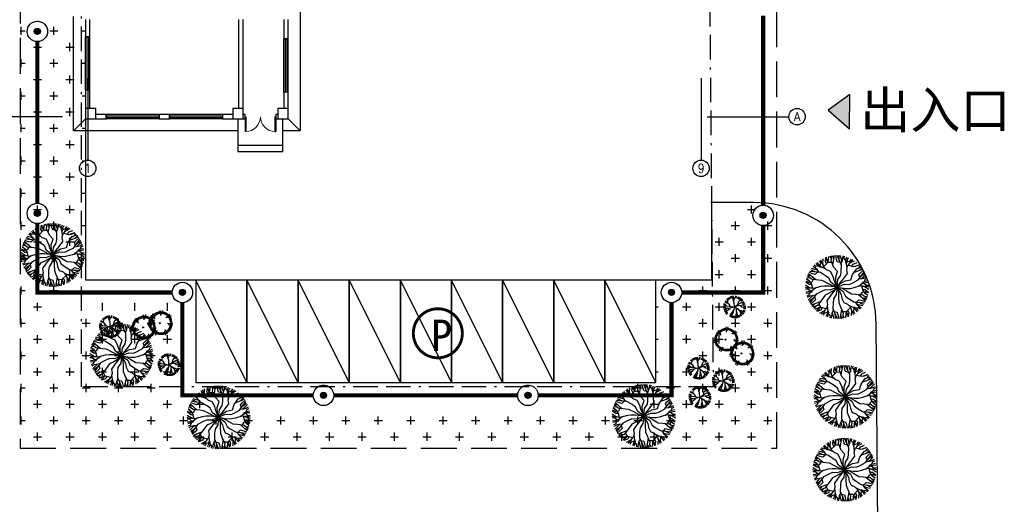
# Model space of a CAD drawing. Extents: x 499396 to 499732, y 3804753 to 3804872.
# Tile 3 of 41: x 499443 to 499491, y 3804812 to 3804835. Entities that reach past the tile are written whole.
import ezdxf
from ezdxf.enums import TextEntityAlignment as Align

# ---------------------------------------------------------------- set-up
doc = ezdxf.new("R2010")
doc.units = 0
doc.linetypes.add('DASH', pattern=[0.35, 0.25, -0.1])
doc.linetypes.add('X8', pattern=[18, 6, -2, 6, -2, 0, -2])
doc.layers.get('0').update_dxf_attribs({"linetype": 'CONTINUOUS'})
for name, color, linetype in [('A-7', 7, 'CONTINUOUS'), ('AXIS', 3, 'CONTINUOUS'), ('AXIS_TEXT', 7, 'CONTINUOUS'), ('COLUMN', 9, 'CONTINUOUS'), ('daoluzhongxian', 8, 'CONTINUOUS'), ('DMTZ', 3, 'CONTINUOUS'), ('EQUIP-照明', 3, 'CONTINUOUS'), ('JMD', 6, 'CONTINUOUS'), ('LATRINE', 6, 'CONTINUOUS'), ('PUB_DIM', 3, 'CONTINUOUS'), ('TK', 7, 'CONTINUOUS'), ('WALL', 2, 'CONTINUOUS'), ('WINDOW', 4, 'CONTINUOUS'), ('建筑红线', 1, 'CONTINUOUS'), ('树', 105, 'CONTINUOUS'), ('用地红线', 1, 'CONTINUOUS'), ('绿地', 84, 'CONTINUOUS'), ('道路1', 4, 'CONTINUOUS')]:
    doc.layers.add(name, color=color, linetype=linetype)
doc.styles.add('_TCH_AXIS', font='COMPLEX', dxfattribs={"bigfont": 'GBCBIG'})
doc.styles.add('_TEL_DIM', font='SIMPLEX', dxfattribs={"width": 0.8, "height": 3.5, "bigfont": 'HZTXT'})
doc.styles.add('COMPLEX', font='COMPLEX')
doc.styles.get("Standard").update_dxf_attribs({"font": 'rs.shx', "bigfont": 'hztxt.shx'})
doc.styles.add('宋体', font='txt')
doc.styles.add('黑体', font='simhei.ttf')

# ---------------------------------------------------------------- blocks, each defined once
blk = doc.blocks.new('RTHDJGHJN')
at = {"layer": 'JMD', "linetype": 'Continuous', "ltscale": 10}
blk.add_line((9.813, -9.169), (7.313, -4.169), dxfattribs=at)
at = {"layer": 'JMD', "linetype": 'Continuous', "ltscale": 10, "flags": 128}
blk.add_lwpolyline([(7.313, -4.169), (7.313, -9.169), (9.813, -9.169), (9.813, -4.169), (7.313, -4.169)], dxfattribs=at)
blk = doc.blocks.new('TREE4')
at = {"color": 222}
for p, q in [((-0.65, 3.57), (-0.53, 2.11)), ((-0.08, 3.58), (-0.33, 2.42)), ((-3.2, 2.1), (-1.98, 1.29)), ((-2.85, 2.56), (-2.1, 1.64)), ((2.08, 2.49), (1.02, 1.49)), ((2.45, 2.05), (1.38, 1.53)), ((-4.13, -0.24), (-2.94, -0.23)), ((-3.98, -0.8), (-2.59, -0.36)), ((-2.46, -3.12), (-1.72, -2.19)), ((-1.93, -3.36), (-1.41, -2)), ((1.01, -3.35), (0.73, -2.19)), ((1.52, -3.08), (0.78, -1.83)), ((2.94, -0.31), (1.5, -0.11)), ((2.83, -0.88), (1.75, -0.37))]:
    blk.add_line(p, q, dxfattribs=at)
for centre, radius in [((-0.71, -0.01), 3), ((-0.4, 0.19), 3), ((-0.35, -0.22), 3), ((-0.71, -0.01), 0.142)]:
    blk.add_circle(centre, radius, dxfattribs=at)
blk = doc.blocks.new('雪松')
at = {"layer": '树'}
for p, q in [((-131, 357), (-161, 449)), ((-108, 364), (-132, 457)), ((-60, 373), (-72, 468)), ((-12, 376), (-12, 472)), ((37, 373), (49, 468)), ((61, 369), (79, 464)), ((108, 357), (138, 449)), ((131, 349), (166, 438)), ((-395, 38), (-491, 50)), ((-386, 86), (-479, 110)), ((-379, 109), (-471, 139)), ((-371, 132), (-461, 167)), ((-350, 176), (-435, 222)), ((-324, 216), (-402, 273)), ((-293, 254), (-364, 320)), ((-276, 271), (-342, 341)), ((-258, 287), (-319, 361)), ((174, 328), (221, 413)), ((215, 302), (272, 380)), ((235, 287), (296, 361)), ((286, 236), (360, 297)), ((301, 216), (379, 273)), ((348, 132), (437, 167)), ((356, 109), (448, 139)), ((363, 86), (456, 110)), ((372, 38), (467, 50)), ((374, 14), (470, 20)), ((-398, -11), (-494, -11)), ((-397, -35), (-494, -41)), ((-391, -83), (-486, -101)), ((-386, -107), (-479, -131)), ((-361, -175), (-449, -216)), ((-350, -197), (-435, -243)), ((-338, -218), (-419, -269)), ((-309, -257), (-384, -318)), ((-293, -275), (-364, -341)), ((-276, -292), (-342, -363)), ((-219, -337), (-270, -418)), ((-198, -349), (-244, -434)), ((-176, -360), (-217, -447)), ((-131, -378), (-161, -470)), ((-108, -385), (-132, -478)), ((-60, -394), (-72, -490)), ((-36, -396), (-42, -492)), ((13, -396), (19, -492)), ((37, -394), (49, -490)), ((108, -378), (138, -470)), ((131, -370), (166, -460)), ((153, -360), (194, -447)), ((174, -349), (221, -434)), ((215, -323), (272, -401)), ((235, -308), (296, -383)), ((270, -275), (340, -341)), ((315, -218), (396, -269)), ((327, -197), (412, -243)), ((356, -130), (448, -160)), ((363, -107), (456, -131)), ((368, -83), (463, -101)), ((372, -59), (467, -71)), ((374, -35), (470, -41))]:
    blk.add_line(p, q, dxfattribs=at)
for points in [[(-83, -59), (-187, -17), (-292, 0), (-400, 16)], [(-229, -5), (-342, 75), (-383, 87)], [(-4, -5), (-246, 166), (-333, 287)], [(-100, 66), (-171, 170), (-258, 312)], [(21, 199), (-4, 216), (-50, 362)], [(-4, 12), (21, 187), (83, 374)], [(0, 45), (104, 195), (175, 333)], [(54, 283), (42, 395)], [(71, 141), (196, 158), (292, 220)], [(158, 279), (208, 299)], [(258, 191), (342, 158)], [(-304, -150), (-408, -129)], [(0, -13), (-162, -113), (-321, -159), (-350, -175)], [(-225, -142), (-262, -217), (-342, -229)], [(-42, -254), (-121, -296), (-175, -396)], [(0, -34), (-17, -196), (-58, -338), (-71, -404)], [(-17, -5), (179, -75), (371, -92)], [(-4, -17), (29, -188), (146, -279), (175, -379)], [(29, -184), (46, -363), (12, -450)], [(237, -71), (300, -125), (358, -188)]]:
    blk.add_lwpolyline(points, dxfattribs=at)
at = {"layer": '树', "const_width": 19.3}
blk.add_lwpolyline([(-21, -11, 1), (-2, -11, 1)], format="xyb", close=True, dxfattribs=at)
blk = doc.blocks.new('A$C62AA7FA8')
at = {"layer": '树', "xscale": 4.7443968, "yscale": 4.7443968, "zscale": 4.7443968, "rotation": 113.0450101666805}
blk.add_blockref('雪松', (2222, 2321), dxfattribs=at)
blk = doc.blocks.new('M_F7')
for points in [[(-215, 327), (-158, 384), (-140, 428), (-134, 489)], [(-170, 372), (-190, 407), (-181, 474)], [(-86, 391), (-135, 393), (-165, 428), (-171, 478)], [(-151, 411), (-143, 436), (-135, 489)], [(-93, 449), (-114, 494)], [(-1, -1), (-22, 73), (-24, 159), (7, 251), (-54, 315), (-98, 418), (-84, 500)], [(-71, 356), (-44, 503)], [(-55, 442), (-69, 502)], [(49, 391), (-1, 403), (-13, 441), (-24, 503)], [(-1, -1), (13, 119), (57, 188), (65, 251), (67, 349), (-1, 503)], [(34, 424), (32, 478), (24, 503)], [(76, 405), (67, 447), (50, 503)], [(60, 366), (83, 420), (91, 453), (94, 498)], [(141, 424), (114, 459), (119, 493)], [(152, 368), (139, 401), (141, 434), (157, 482)], [(-288, 235), (-323, 282), (-348, 305), (-386, 331)], [(-298, 334), (-342, 329), (-369, 349)], [(-244, 316), (-279, 321), (-307, 340), (-340, 377)], [(-186, 291), (-253, 320), (-298, 364), (-321, 394)], [(-271, 338), (-263, 391), (-282, 422)], [(-221, 345), (-250, 397), (-256, 438)], [(-1, -1), (-47, 110), (-64, 171), (-106, 249), (-169, 274), (-212, 316), (-230, 376), (-227, 454)], [(-1, -1), (50, 68), (102, 134), (163, 215), (153, 282), (168, 340), (211, 386), (280, 422)], [(-1, -1), (53, 55), (126, 99), (221, 118), (247, 203), (313, 293), (392, 322)], [(159, 305), (151, 378), (166, 438), (181, 473)], [(157, 402), (207, 422), (225, 454)], [(176, 348), (254, 328), (301, 334), (358, 359)], [(189, 363), (219, 413), (252, 440)], [(237, 332), (258, 367), (320, 393)], [(281, 335), (307, 341), (357, 360)], [(343, 304), (372, 345)], [(-1, -1), (-76, 18), (-151, 59), (-242, 105), (-301, 112), (-412, 124), (-476, 177)], [(-412, 174), (-471, 192)], [(-345, 116), (-459, 214)], [(-315, 238), (-351, 201), (-389, 210), (-449, 231)], [(-1, -1), (-98, 71), (-135, 144), (-186, 182), (-270, 233), (-437, 251)], [(-352, 242), (-399, 267), (-425, 273)], [(-313, 269), (-355, 282), (-412, 295)], [(-1, -1), (110, 48), (192, 43), (250, 68), (336, 115), (436, 251)], [(273, 238), (414, 288)], [(347, 130), (405, 137), (438, 147), (479, 167)], [(363, 152), (349, 201), (376, 230), (424, 272)], [(356, 268), (401, 310)], [(385, 182), (431, 210), (448, 229)], [(389, 135), (421, 164), (461, 207)], [(-1, -1), (-132, 15), (-201, 15), (-264, 8), (-323, -9), (-381, -25), (-442, -11), (-508, 30)], [(-408, 39), (-449, 39), (-502, 80)], [(-383, 121), (-409, 79), (-454, 72), (-500, 91)], [(-392, -23), (-413, 55), (-442, 93), (-492, 129)], [(-433, 75), (-451, 94), (-492, 128)], [(-437, 144), (-486, 149)], [(-1, -1), (138, -24), (206, -22), (275, -7), (321, 7), (379, 23), (441, 9), (506, -32)], [(344, 14), (403, 57), (463, 74), (501, 79)], [(390, 21), (411, -57), (440, -95), (490, -131)], [(395, 51), (417, 79), (447, 94), (496, 104)], [(409, 16), (468, 16), (507, 1)], [(427, 64), (469, 30), (506, 31)], [(438, 89), (455, 130), (487, 142)], [(-410, -18), (-470, -18), (-509, -3)], [(-429, -66), (-471, -32), (-508, -33)], [(-346, -16), (-405, -59), (-465, -76), (-502, -81)], [(-397, -53), (-419, -81), (-449, -96), (-498, -106)], [(-439, -91), (-457, -132), (-488, -144)], [(-349, -132), (-407, -139), (-440, -149), (-480, -168)], [(-390, -137), (-422, -166), (-463, -209)], [(-1, -1), (-112, -49), (-194, -45), (-252, -70), (-338, -117), (-437, -253)], [(-365, -154), (-350, -203), (-377, -232), (-426, -273)], [(-1, -1), (-54, -57), (-127, -101), (-193, -129), (-248, -205), (-314, -295), (-393, -324)], [(-1, -1), (-86, -109), (-115, -148), (-164, -217), (-154, -284), (-170, -342), (-213, -388), (-281, -424)], [(-1, -1), (-14, -121), (-59, -190), (-67, -253), (-69, -351), (-1, -505)], [(-1, -1), (21, -75), (23, -161), (26, -253), (52, -317), (97, -419), (83, -502)], [(-1, -1), (74, -19), (149, -60), (228, -107), (300, -113), (410, -126), (475, -179)], [(-1, -1), (97, -73), (134, -146), (184, -184), (268, -235), (436, -253)], [(-1, -1), (63, -121), (75, -185), (105, -250), (167, -275), (210, -318), (229, -378), (226, -456)], [(343, -118), (457, -216)], [(381, -122), (407, -81), (453, -74), (499, -92)], [(407, -41), (448, -41), (501, -82)], [(431, -77), (449, -96), (491, -130)], [(435, -146), (485, -151)], [(-386, -184), (-432, -212), (-450, -231)], [(-274, -240), (-416, -290)], [(-357, -270), (-403, -312)], [(-345, -306), (-373, -346)], [(-297, -271), (-274, -314), (-290, -357), (-330, -388)], [(-161, -307), (-152, -380), (-168, -440), (-183, -475)], [(185, -293), (251, -322), (296, -365), (319, -396)], [(287, -237), (322, -284), (347, -307), (384, -332)], [(312, -270), (353, -284), (411, -297)], [(314, -240), (349, -203), (387, -211), (448, -233)], [(350, -244), (398, -269), (423, -275)], [(410, -175), (469, -194)], [(-177, -350), (-256, -330), (-302, -336), (-359, -361)], [(-283, -337), (-308, -343), (-358, -362)], [(-239, -334), (-260, -369), (-322, -395)], [(-191, -364), (-221, -415), (-253, -442)], [(-159, -404), (-209, -424), (-227, -456)], [(-154, -370), (-141, -403), (-143, -436), (-158, -484)], [(-142, -426), (-115, -461), (-120, -495)], [(-61, -368), (-84, -422), (-92, -455), (-95, -500)], [(-78, -406), (-69, -449), (-51, -505)], [(-50, -392), (-1, -405), (11, -442), (23, -505)], [(-35, -426), (-34, -480), (-26, -505)], [(70, -358), (42, -505)], [(54, -444), (67, -504)], [(85, -392), (134, -394), (163, -430), (170, -479)], [(91, -451), (112, -496)], [(213, -329), (157, -386), (139, -430), (132, -491)], [(149, -413), (142, -438), (133, -491)], [(169, -374), (189, -409), (179, -476)], [(219, -347), (248, -398), (255, -440)], [(242, -318), (277, -323), (305, -341), (339, -379)], [(269, -339), (261, -393), (280, -424)], [(296, -336), (340, -330), (367, -351)]]:
    blk.add_lwpolyline(points)
at = {"width": 0.8, "flags": 9}
for tag in ['YSIZE', 'XSIZE']:
    blk.add_attdef(tag, (3, -3), '', height=0.2, dxfattribs=at)
blk = doc.blocks.new('$TCHSYS$WIN2D')
for p, q in [((-0.5, 0.5), (0.5, 0.5)), ((-0.5, 0.5), (-0.5, -0.5)), ((0.5, 0.5), (0.5, -0.5)), ((0.5, 0.167), (-0.5, 0.167)), ((0.5, -0.167), (-0.5, -0.167)), ((-0.5, -0.5), (0.5, -0.5))]:
    blk.add_line(p, q)
blk = doc.blocks.new('_FZHK')
blk.add_lwpolyline([(-0.5, -0.5), (0.5, -0.5), (0.5, 0.5), (-0.5, 0.5)], close=True)
blk = doc.blocks.new('$DorLib2D$00000002')
for p, q in [((-0.5, 0), (-0.5, 0.4875)), ((-0.475, 0.4875), (-0.5, 0.4875)), ((-0.475, 0), (-0.475, 0.4875)), ((0.475, 0), (0.475, 0.4875)), ((0.475, 0.4875), (0.5, 0.4875)), ((0.5, 0), (0.5, 0.4875)), ((-0.5, 0), (-0.475, 0)), ((0.5, 0), (0.475, 0))]:
    blk.add_line(p, q)
at = {"lineweight": 13}
for centre, start, end in [((-0.4875, 0), 0, 88.53072), ((0.4875, 0), 91.46928, 180)]:
    blk.add_arc(centre, 0.4875, start, end, dxfattribs=at)
blk = doc.blocks.new('_AXISO')
blk.add_circle((0, 0), 0.5)
at = {"layer": 'AXIS_TEXT', "style": 'COMPLEX', "width": 1.041667}
blk.add_attdef('A', text='', height=0.56, dxfattribs=at).set_placement((-0.25, -0.28), (0.25, -0.28), align=Align.FIT)
blk = doc.blocks.new('444444444444GGGGGG')
at = {"layer": 'AXIS'}
for p, q in [((745152, 529986), (745152, 525986)), ((775152, 529986), (775152, 525986)), ((743919, 528111), (739919, 528111)), ((775451, 528111), (779451, 528111))]:
    blk.add_line(p, q, dxfattribs=at)
at = {"layer": 'LATRINE'}
for p, q in [((744452, 527411), (745052, 528011)), ((755552, 527411), (754952, 528011))]:
    blk.add_line(p, q, dxfattribs=at)
for points in [[(760752, 537411), (755552, 537411), (755552, 527411), (754702, 527411)], [(752502, 527411), (744452, 527411), (744452, 533009)]]:
    blk.add_lwpolyline(points, dxfattribs=at)
at = {"layer": 'PUB_DIM'}
for points in [[(752502, 528011), (752502, 526711), (754702, 526711), (754702, 528011)], [(752502, 526711), (752502, 526411), (754702, 526411), (754702, 526711)]]:
    blk.add_lwpolyline(points, dxfattribs=at)
at = {"layer": 'WALL'}
for p, q in [((745052, 532861), (745052, 532011)), ((745252, 532011), (745252, 532861)), ((752552, 528511), (752552, 532861)), ((752752, 528511), (752752, 532861)), ((754752, 532861), (754752, 531911)), ((754952, 531911), (754952, 532861)), ((745052, 532011), (745252, 532011)), ((754752, 531911), (754952, 531911)), ((745252, 529411), (745052, 529411)), ((745052, 529411), (745052, 528511)), ((745252, 528511), (745252, 529411)), ((754952, 529311), (754752, 529311)), ((754752, 529311), (754752, 528511)), ((754952, 528511), (754952, 529311)), ((746052, 528211), (745552, 528211)), ((745552, 528011), (746052, 528011)), ((746052, 528011), (746052, 528211)), ((749152, 528211), (748652, 528211)), ((748652, 528211), (748652, 528011)), ((748652, 528011), (749152, 528011)), ((749152, 528011), (749152, 528211)), ((752252, 528211), (751752, 528211)), ((751752, 528211), (751752, 528011)), ((751752, 528011), (752252, 528011)), ((752852, 528211), (752752, 528211)), ((752752, 528011), (752852, 528011)), ((752852, 528011), (752852, 528211)), ((754452, 528211), (754352, 528211)), ((754352, 528211), (754352, 528011)), ((754352, 528011), (754452, 528011))]:
    blk.add_line(p, q, dxfattribs=at)
at = {"layer": 'AXIS'}
ref = blk.add_blockref('_AXISO', (779851, 528111), dxfattribs=dict(at, xscale=800, yscale=800, zscale=800))
ref.add_attrib('A', 'A', dxfattribs={"layer": 'AXIS_TEXT', "ltscale": 10, "height": 450, "style": '_TCH_AXIS', "width": 0.863198}).set_placement((779685, 527886), (780018, 527886), align=Align.FIT)
ref = blk.add_blockref('_AXISO', (745152, 525586), dxfattribs=dict(at, xscale=800, yscale=800, zscale=800))
ref.add_attrib('A', '1', dxfattribs={"layer": 'AXIS_TEXT', "ltscale": 10, "height": 449, "style": '_TCH_AXIS', "width": 1.736434}).set_placement((744985, 525362), (745319, 525362), align=Align.FIT)
ref = blk.add_blockref('_AXISO', (775152, 525586), dxfattribs=dict(at, xscale=800, yscale=800, zscale=800))
ref.add_attrib('A', '9', dxfattribs={"layer": 'AXIS_TEXT', "ltscale": 10, "height": 453, "style": '_TCH_AXIS', "width": 1.090909}).set_placement((774987, 525360), (775317, 525360), align=Align.FIT)
at = {"layer": 'COLUMN', "xscale": 500, "yscale": 500, "zscale": 500}
for p in [(745302, 528261), (752502, 528261), (754702, 528261)]:
    blk.add_blockref('_FZHK', p, dxfattribs=at)
at = {"layer": 'WINDOW'}
for name, p, xscale, yscale, zscale, rotation in [('$TCHSYS$WIN2D', (745152, 530711), 2600, -200, 2600, 90), ('$TCHSYS$WIN2D', (754852, 530611), 2600, -200, 2600, 90), ('$TCHSYS$WIN2D', (747352, 528111), 2600, -200, 2600, 180), ('$TCHSYS$WIN2D', (750452, 528111), 2600, -200, 2600, 180), ('$DorLib2D$00000002', (753602, 528111), -1500, 1500, -1500, 180)]:
    blk.add_blockref(name, p, dxfattribs=dict(at, xscale=xscale, yscale=yscale, zscale=zscale, rotation=rotation))

msp = doc.modelspace()

# ---------------------------------------------------------------- hatches: boundary and pattern name
msp.add_hatch(color=256).paths.add_polyline_path([(499483.19, 3804831.792), (499482.13, 3804831.025), (499483.161, 3804830.116)])

# ---------------------------------------------------------------- linework, layer by layer
at = {"linetype": 'Continuous', "ltscale": 10, "const_width": 0.2, "flags": 128}
for points in [[(499478.941, 3804826.389), (499478.941, 3804835.645)], [(499443.443, 3804826.485), (499443.443, 3804834.382)], [(499450.039, 3804822.12), (499443.443, 3804822.12), (499443.443, 3804825.485)], [(499478.941, 3804825.389), (499478.941, 3804822.12), (499474.96, 3804822.12)], [(499456.939, 3804817.091), (499450.539, 3804817.091), (499450.539, 3804821.62)], [(499474.46, 3804821.62), (499474.46, 3804817.091), (499467.939, 3804817.091)], [(499466.939, 3804817.091), (499457.939, 3804817.091)]]:
    msp.add_lwpolyline(points, dxfattribs=at)
msp.add_lwpolyline([(499482.13, 3804831.025), (499483.161, 3804830.116), (499483.19, 3804831.792), (499482.13, 3804831.025)])
at = {"layer": 'DMTZ', "linetype": 'Continuous', "ltscale": 10, "const_width": 0.14}
msp.add_lwpolyline([(499464.23, 3804820.126, 1), (499461.832, 3804820.126, 1), (499464.23, 3804820.126, 1)], format="xyb", dxfattribs=at)
at = {"layer": 'EQUIP-照明', "const_width": 0.04}
for points in [[(499443.943, 3804834.882, -1), (499442.943, 3804834.882, -1), (499443.943, 3804834.882, -2.322369)], [(499443.943, 3804825.985, -1), (499442.943, 3804825.985, -1), (499443.943, 3804825.985, -2.322369)], [(499479.441, 3804825.889, -1), (499478.441, 3804825.889, -1), (499479.441, 3804825.889, -2.322369)], [(499451.039, 3804822.12, -1), (499450.039, 3804822.12, -1), (499451.039, 3804822.12, -2.322369)], [(499474.96, 3804822.12, -1), (499473.96, 3804822.12, -1), (499474.96, 3804822.12, -2.322369)], [(499457.939, 3804817.091, -1), (499456.939, 3804817.091, -1), (499457.939, 3804817.091, -2.322369)], [(499467.939, 3804817.091, -1), (499466.939, 3804817.091, -1), (499467.939, 3804817.091, -2.322369)]]:
    msp.add_lwpolyline(points, format="xyb", dxfattribs=at)
at = {"layer": 'EQUIP-照明'}
for centre, radius in [((499443.443, 3804834.882), 0.5), ((499443.443, 3804834.882), 0.15), ((499443.443, 3804825.985), 0.5), ((499443.443, 3804825.985), 0.15), ((499478.941, 3804825.889), 0.5), ((499478.941, 3804825.889), 0.15), ((499450.539, 3804822.12), 0.5), ((499450.539, 3804822.12), 0.15), ((499474.46, 3804822.12), 0.5), ((499474.46, 3804822.12), 0.15), ((499457.439, 3804817.091), 0.5), ((499467.439, 3804817.091), 0.5), ((499457.439, 3804817.091), 0.15), ((499467.439, 3804817.091), 0.15)]:
    msp.add_circle(centre, radius, dxfattribs=at)
for points in [[(499443.313, 3804834.957), (499443.573, 3804834.957), (499443.293, 3804834.882), (499443.593, 3804834.882)], [(499443.313, 3804834.807), (499443.573, 3804834.807), (499443.293, 3804834.882), (499443.593, 3804834.882)], [(499443.368, 3804835.012), (499443.518, 3804835.012), (499443.313, 3804834.957), (499443.573, 3804834.957)], [(499443.368, 3804834.752), (499443.518, 3804834.752), (499443.313, 3804834.807), (499443.573, 3804834.807)], [(499443.443, 3804835.032), (499443.443, 3804835.032), (499443.368, 3804835.012), (499443.518, 3804835.012)], [(499443.443, 3804834.732), (499443.443, 3804834.732), (499443.368, 3804834.752), (499443.518, 3804834.752)], [(499443.313, 3804826.06), (499443.573, 3804826.06), (499443.293, 3804825.985), (499443.593, 3804825.985)], [(499443.368, 3804826.115), (499443.518, 3804826.115), (499443.313, 3804826.06), (499443.573, 3804826.06)], [(499443.443, 3804826.135), (499443.443, 3804826.135), (499443.368, 3804826.115), (499443.518, 3804826.115)], [(499443.313, 3804825.91), (499443.573, 3804825.91), (499443.293, 3804825.985), (499443.593, 3804825.985)], [(499443.368, 3804825.855), (499443.518, 3804825.855), (499443.313, 3804825.91), (499443.573, 3804825.91)], [(499443.443, 3804825.835), (499443.443, 3804825.835), (499443.368, 3804825.855), (499443.518, 3804825.855)], [(499478.811, 3804825.964), (499479.071, 3804825.964), (499478.791, 3804825.889), (499479.091, 3804825.889)], [(499478.811, 3804825.814), (499479.071, 3804825.814), (499478.791, 3804825.889), (499479.091, 3804825.889)], [(499478.866, 3804826.019), (499479.016, 3804826.019), (499478.811, 3804825.964), (499479.071, 3804825.964)], [(499478.866, 3804825.759), (499479.016, 3804825.759), (499478.811, 3804825.814), (499479.071, 3804825.814)], [(499478.941, 3804826.039), (499478.941, 3804826.039), (499478.866, 3804826.019), (499479.016, 3804826.019)], [(499478.941, 3804825.739), (499478.941, 3804825.739), (499478.866, 3804825.759), (499479.016, 3804825.759)], [(499450.409, 3804822.195), (499450.669, 3804822.195), (499450.389, 3804822.12), (499450.689, 3804822.12)], [(499450.464, 3804822.25), (499450.614, 3804822.25), (499450.409, 3804822.195), (499450.669, 3804822.195)], [(499450.539, 3804822.27), (499450.539, 3804822.27), (499450.464, 3804822.25), (499450.614, 3804822.25)], [(499474.33, 3804822.195), (499474.59, 3804822.195), (499474.31, 3804822.12), (499474.61, 3804822.12)], [(499474.385, 3804822.25), (499474.535, 3804822.25), (499474.33, 3804822.195), (499474.59, 3804822.195)], [(499474.46, 3804822.27), (499474.46, 3804822.27), (499474.385, 3804822.25), (499474.535, 3804822.25)], [(499450.409, 3804822.045), (499450.669, 3804822.045), (499450.389, 3804822.12), (499450.689, 3804822.12)], [(499450.464, 3804821.99), (499450.614, 3804821.99), (499450.409, 3804822.045), (499450.669, 3804822.045)], [(499450.539, 3804821.97), (499450.539, 3804821.97), (499450.464, 3804821.99), (499450.614, 3804821.99)], [(499474.33, 3804822.045), (499474.59, 3804822.045), (499474.31, 3804822.12), (499474.61, 3804822.12)], [(499474.385, 3804821.99), (499474.535, 3804821.99), (499474.33, 3804822.045), (499474.59, 3804822.045)], [(499474.46, 3804821.97), (499474.46, 3804821.97), (499474.385, 3804821.99), (499474.535, 3804821.99)], [(499457.309, 3804817.166), (499457.568, 3804817.166), (499457.289, 3804817.091), (499457.589, 3804817.091)], [(499457.309, 3804817.016), (499457.568, 3804817.016), (499457.289, 3804817.091), (499457.589, 3804817.091)], [(499457.364, 3804817.221), (499457.514, 3804817.221), (499457.309, 3804817.166), (499457.568, 3804817.166)], [(499457.364, 3804816.961), (499457.514, 3804816.961), (499457.309, 3804817.016), (499457.568, 3804817.016)], [(499457.439, 3804817.241), (499457.439, 3804817.241), (499457.364, 3804817.221), (499457.514, 3804817.221)], [(499457.439, 3804816.941), (499457.439, 3804816.941), (499457.364, 3804816.961), (499457.514, 3804816.961)], [(499467.309, 3804817.166), (499467.568, 3804817.166), (499467.289, 3804817.091), (499467.589, 3804817.091)], [(499467.309, 3804817.016), (499467.568, 3804817.016), (499467.289, 3804817.091), (499467.589, 3804817.091)], [(499467.364, 3804817.221), (499467.514, 3804817.221), (499467.309, 3804817.166), (499467.568, 3804817.166)], [(499467.364, 3804816.961), (499467.514, 3804816.961), (499467.309, 3804817.016), (499467.568, 3804817.016)], [(499467.439, 3804817.241), (499467.439, 3804817.241), (499467.364, 3804817.221), (499467.514, 3804817.221)], [(499467.439, 3804816.941), (499467.439, 3804816.941), (499467.364, 3804816.961), (499467.514, 3804816.961)]]:
    msp.add_solid(points, dxfattribs=at)
at = {"layer": '建筑红线', "linetype": 'X8', "ltscale": 0.2}
for p, q in [((499445.604, 3804817.515), (499445.604, 3804858.515)), ((499476.131, 3804858.515), (499476.497, 3804817.515)), ((499476.497, 3804817.515), (499445.604, 3804817.515))]:
    msp.add_line(p, q, dxfattribs=at)
at = {"layer": '用地红线', "linetype": 'DASH', "ltscale": 7}
for p, q in [((499442.604, 3804861.515), (499442.604, 3804814.515)), ((499479.604, 3804814.515), (499479.604, 3804861.515)), ((499442.604, 3804814.515), (499479.604, 3804814.515))]:
    msp.add_line(p, q, dxfattribs=at)
at = {"layer": '绿地', "linetype": 'Continuous'}
for p, q in [((499442.604, 3804834.913), (499442.855, 3804834.913)), ((499442.657, 3804834.715), (499442.657, 3804835.112)), ((499444.046, 3804834.913), (499444.443, 3804834.913)), ((499444.244, 3804834.715), (499444.244, 3804835.112)), ((499445.633, 3804834.913), (499445.804, 3804834.913)), ((499443.451, 3804833.921), (499443.451, 3804834.318)), ((499445.038, 3804833.921), (499445.038, 3804834.318)), ((499443.252, 3804834.119), (499443.649, 3804834.119)), ((499444.84, 3804834.119), (499445.237, 3804834.119)), ((499442.604, 3804833.326), (499442.855, 3804833.326)), ((499442.657, 3804833.127), (499442.657, 3804833.524)), ((499444.046, 3804833.326), (499444.443, 3804833.326)), ((499444.244, 3804833.127), (499444.244, 3804833.524)), ((499445.633, 3804833.326), (499445.804, 3804833.326)), ((499443.252, 3804832.532), (499443.649, 3804832.532)), ((499443.451, 3804832.333), (499443.451, 3804832.73)), ((499444.84, 3804832.532), (499445.237, 3804832.532)), ((499445.038, 3804832.333), (499445.038, 3804832.73)), ((499442.657, 3804831.54), (499442.657, 3804831.937)), ((499444.244, 3804831.54), (499444.244, 3804831.937)), ((499442.604, 3804831.738), (499442.855, 3804831.738)), ((499444.046, 3804831.738), (499444.443, 3804831.738)), ((499445.633, 3804831.738), (499445.804, 3804831.738)), ((499443.252, 3804830.944), (499443.649, 3804830.944)), ((499443.451, 3804830.746), (499443.451, 3804831.143)), ((499444.84, 3804830.944), (499445.237, 3804830.944)), ((499445.038, 3804830.746), (499445.038, 3804831.143)), ((499442.604, 3804830.151), (499442.855, 3804830.151)), ((499442.657, 3804829.952), (499442.657, 3804830.349)), ((499444.046, 3804830.151), (499444.443, 3804830.151)), ((499444.244, 3804829.952), (499444.244, 3804830.349)), ((499445.633, 3804830.151), (499445.804, 3804830.151)), ((499443.451, 3804829.158), (499443.451, 3804829.555)), ((499445.038, 3804829.158), (499445.038, 3804829.555)), ((499443.252, 3804829.357), (499443.649, 3804829.357)), ((499444.84, 3804829.357), (499445.237, 3804829.357)), ((499442.604, 3804828.563), (499442.855, 3804828.563)), ((499442.657, 3804828.365), (499442.657, 3804828.762)), ((499444.046, 3804828.563), (499444.443, 3804828.563)), ((499444.244, 3804828.365), (499444.244, 3804828.762)), ((499445.633, 3804828.563), (499445.804, 3804828.563)), ((499443.451, 3804827.571), (499443.451, 3804827.968)), ((499445.038, 3804827.571), (499445.038, 3804827.968)), ((499443.252, 3804827.769), (499443.649, 3804827.769)), ((499444.84, 3804827.769), (499445.237, 3804827.769)), ((499442.657, 3804826.777), (499442.657, 3804827.174)), ((499444.244, 3804826.777), (499444.244, 3804827.174)), ((499442.604, 3804826.976), (499442.855, 3804826.976)), ((499444.046, 3804826.976), (499444.443, 3804826.976)), ((499445.633, 3804826.976), (499445.804, 3804826.976)), ((499443.252, 3804826.182), (499443.649, 3804826.182)), ((499443.451, 3804825.983), (499443.451, 3804826.38)), ((499444.84, 3804826.182), (499445.237, 3804826.182)), ((499445.038, 3804825.983), (499445.038, 3804826.38)), ((499478.177, 3804826.182), (499478.574, 3804826.182)), ((499478.376, 3804825.983), (499478.376, 3804826.38)), ((499442.657, 3804825.19), (499442.657, 3804825.587)), ((499444.244, 3804825.19), (499444.244, 3804825.587)), ((499477.582, 3804825.19), (499477.582, 3804825.587)), ((499479.169, 3804825.19), (499479.169, 3804825.587)), ((499442.604, 3804825.388), (499442.855, 3804825.388)), ((499444.046, 3804825.388), (499444.443, 3804825.388)), ((499445.633, 3804825.388), (499445.804, 3804825.388)), ((499477.383, 3804825.388), (499477.78, 3804825.388)), ((499478.971, 3804825.388), (499479.368, 3804825.388)), ((499443.451, 3804824.396), (499443.451, 3804824.793)), ((499445.038, 3804824.396), (499445.038, 3804824.793)), ((499476.788, 3804824.396), (499476.788, 3804824.793)), ((499478.376, 3804824.396), (499478.376, 3804824.793)), ((499443.252, 3804824.594), (499443.649, 3804824.594)), ((499444.84, 3804824.594), (499445.237, 3804824.594)), ((499476.59, 3804824.594), (499476.987, 3804824.594)), ((499478.177, 3804824.594), (499478.574, 3804824.594)), ((499442.604, 3804823.801), (499442.855, 3804823.801)), ((499442.657, 3804823.602), (499442.657, 3804823.999)), ((499444.046, 3804823.801), (499444.443, 3804823.801)), ((499444.244, 3804823.602), (499444.244, 3804823.999)), ((499445.633, 3804823.801), (499445.804, 3804823.801)), ((499477.383, 3804823.801), (499477.78, 3804823.801)), ((499477.582, 3804823.602), (499477.582, 3804823.999)), ((499478.971, 3804823.801), (499479.368, 3804823.801)), ((499479.169, 3804823.602), (499479.169, 3804823.999)), ((499443.451, 3804822.808), (499443.451, 3804823.205)), ((499445.038, 3804822.808), (499445.038, 3804823.205)), ((499476.788, 3804822.808), (499476.788, 3804823.205)), ((499478.376, 3804822.808), (499478.376, 3804823.205)), ((499443.252, 3804823.007), (499443.649, 3804823.007)), ((499444.84, 3804823.007), (499445.237, 3804823.007)), ((499476.59, 3804823.007), (499476.987, 3804823.007)), ((499478.177, 3804823.007), (499478.574, 3804823.007)), ((499442.604, 3804822.213), (499442.855, 3804822.213)), ((499442.657, 3804822.015), (499442.657, 3804822.412)), ((499444.046, 3804822.213), (499444.443, 3804822.213)), ((499444.244, 3804822.015), (499444.244, 3804822.412)), ((499475.796, 3804822.213), (499476.193, 3804822.213)), ((499475.994, 3804822.015), (499475.994, 3804822.412)), ((499477.383, 3804822.213), (499477.78, 3804822.213)), ((499477.582, 3804822.015), (499477.582, 3804822.412)), ((499478.971, 3804822.213), (499479.368, 3804822.213)), ((499479.169, 3804822.015), (499479.169, 3804822.412)), ((499443.252, 3804821.419), (499443.649, 3804821.419)), ((499443.451, 3804821.221), (499443.451, 3804821.618)), ((499446.626, 3804821.221), (499446.626, 3804821.618)), ((499448.213, 3804821.221), (499448.213, 3804821.618)), ((499449.801, 3804821.221), (499449.801, 3804821.618)), ((499473.697, 3804821.419), (499473.812, 3804821.419)), ((499475.002, 3804821.419), (499475.399, 3804821.419)), ((499475.201, 3804821.221), (499475.201, 3804821.618)), ((499476.59, 3804821.419), (499476.987, 3804821.419)), ((499476.788, 3804821.221), (499476.788, 3804821.618)), ((499478.177, 3804821.419), (499478.574, 3804821.419)), ((499478.376, 3804821.221), (499478.376, 3804821.618)), ((499442.657, 3804820.427), (499442.657, 3804820.824)), ((499444.244, 3804820.427), (499444.244, 3804820.824)), ((499445.832, 3804820.427), (499445.832, 3804820.824)), ((499447.419, 3804820.427), (499447.419, 3804820.824)), ((499449.007, 3804820.427), (499449.007, 3804820.824)), ((499475.994, 3804820.427), (499475.994, 3804820.824)), ((499477.582, 3804820.427), (499477.582, 3804820.824)), ((499479.169, 3804820.427), (499479.169, 3804820.824)), ((499442.604, 3804820.626), (499442.855, 3804820.626)), ((499444.046, 3804820.626), (499444.443, 3804820.626)), ((499445.633, 3804820.626), (499446.03, 3804820.626)), ((499447.221, 3804820.626), (499447.618, 3804820.626)), ((499448.808, 3804820.626), (499449.205, 3804820.626)), ((499475.796, 3804820.626), (499476.193, 3804820.626)), ((499477.383, 3804820.626), (499477.78, 3804820.626)), ((499478.971, 3804820.626), (499479.368, 3804820.626)), ((499443.252, 3804819.832), (499443.649, 3804819.832)), ((499443.451, 3804819.633), (499443.451, 3804820.03)), ((499444.84, 3804819.832), (499445.237, 3804819.832)), ((499445.038, 3804819.633), (499445.038, 3804820.03)), ((499446.427, 3804819.832), (499446.824, 3804819.832)), ((499446.626, 3804819.633), (499446.626, 3804820.03)), ((499448.015, 3804819.832), (499448.412, 3804819.832)), ((499448.213, 3804819.633), (499448.213, 3804820.03)), ((499449.602, 3804819.832), (499449.999, 3804819.832)), ((499449.801, 3804819.633), (499449.801, 3804820.03)), ((499473.697, 3804819.832), (499473.812, 3804819.832)), ((499475.002, 3804819.832), (499475.399, 3804819.832)), ((499475.201, 3804819.633), (499475.201, 3804820.03)), ((499476.59, 3804819.832), (499476.987, 3804819.832)), ((499476.788, 3804819.633), (499476.788, 3804820.03)), ((499478.177, 3804819.832), (499478.574, 3804819.832)), ((499478.376, 3804819.633), (499478.376, 3804820.03)), ((499442.604, 3804819.038), (499442.855, 3804819.038)), ((499442.657, 3804818.84), (499442.657, 3804819.237)), ((499444.046, 3804819.038), (499444.443, 3804819.038)), ((499444.244, 3804818.84), (499444.244, 3804819.237)), ((499445.633, 3804819.038), (499446.03, 3804819.038)), ((499445.832, 3804818.84), (499445.832, 3804819.237)), ((499447.221, 3804819.038), (499447.618, 3804819.038)), ((499447.419, 3804818.84), (499447.419, 3804819.237)), ((499448.808, 3804819.038), (499449.205, 3804819.038)), ((499449.007, 3804818.84), (499449.007, 3804819.237)), ((499475.796, 3804819.038), (499476.193, 3804819.038)), ((499475.994, 3804818.84), (499475.994, 3804819.237)), ((499477.383, 3804819.038), (499477.78, 3804819.038)), ((499477.582, 3804818.84), (499477.582, 3804819.237)), ((499478.971, 3804819.038), (499479.368, 3804819.038)), ((499479.169, 3804818.84), (499479.169, 3804819.237)), ((499443.451, 3804818.046), (499443.451, 3804818.443)), ((499445.038, 3804818.046), (499445.038, 3804818.443)), ((499446.626, 3804818.046), (499446.626, 3804818.443)), ((499448.213, 3804818.046), (499448.213, 3804818.443)), ((499449.801, 3804818.046), (499449.801, 3804818.443)), ((499475.201, 3804818.046), (499475.201, 3804818.443)), ((499476.788, 3804818.046), (499476.788, 3804818.443)), ((499478.376, 3804818.046), (499478.376, 3804818.443)), ((499443.252, 3804818.244), (499443.649, 3804818.244)), ((499444.84, 3804818.244), (499445.237, 3804818.244)), ((499446.427, 3804818.244), (499446.824, 3804818.244)), ((499448.015, 3804818.244), (499448.412, 3804818.244)), ((499449.602, 3804818.244), (499449.999, 3804818.244)), ((499473.697, 3804818.244), (499473.812, 3804818.244)), ((499475.002, 3804818.244), (499475.399, 3804818.244)), ((499476.59, 3804818.244), (499476.987, 3804818.244)), ((499478.177, 3804818.244), (499478.574, 3804818.244)), ((499442.604, 3804817.451), (499442.855, 3804817.451)), ((499442.657, 3804817.252), (499442.657, 3804817.649)), ((499444.046, 3804817.451), (499444.443, 3804817.451)), ((499444.244, 3804817.252), (499444.244, 3804817.649)), ((499445.633, 3804817.451), (499446.03, 3804817.451)), ((499445.832, 3804817.252), (499445.832, 3804817.649)), ((499447.221, 3804817.451), (499447.618, 3804817.451)), ((499447.419, 3804817.252), (499447.419, 3804817.649)), ((499448.808, 3804817.451), (499449.205, 3804817.451)), ((499449.007, 3804817.252), (499449.007, 3804817.649)), ((499451.983, 3804817.451), (499452.38, 3804817.451)), ((499472.621, 3804817.451), (499473.018, 3804817.451)), ((499472.819, 3804817.252), (499472.819, 3804817.649)), ((499474.208, 3804817.451), (499474.605, 3804817.451)), ((499474.407, 3804817.252), (499474.407, 3804817.649)), ((499475.796, 3804817.451), (499476.193, 3804817.451)), ((499475.994, 3804817.252), (499475.994, 3804817.649)), ((499477.383, 3804817.451), (499477.78, 3804817.451)), ((499477.582, 3804817.252), (499477.582, 3804817.649)), ((499478.971, 3804817.451), (499479.368, 3804817.451)), ((499479.169, 3804817.252), (499479.169, 3804817.649)), ((499443.252, 3804816.657), (499443.649, 3804816.657)), ((499443.451, 3804816.458), (499443.451, 3804816.855)), ((499444.84, 3804816.657), (499445.237, 3804816.657)), ((499445.038, 3804816.458), (499445.038, 3804816.855)), ((499446.427, 3804816.657), (499446.824, 3804816.657)), ((499446.626, 3804816.458), (499446.626, 3804816.855)), ((499448.015, 3804816.657), (499448.412, 3804816.657)), ((499448.213, 3804816.458), (499448.213, 3804816.855)), ((499449.602, 3804816.657), (499449.999, 3804816.657)), ((499449.801, 3804816.458), (499449.801, 3804816.855)), ((499451.19, 3804816.657), (499451.587, 3804816.657)), ((499451.388, 3804816.458), (499451.388, 3804816.855)), ((499473.415, 3804816.657), (499473.812, 3804816.657)), ((499473.613, 3804816.458), (499473.613, 3804816.855)), ((499475.002, 3804816.657), (499475.399, 3804816.657)), ((499475.201, 3804816.458), (499475.201, 3804816.855)), ((499476.59, 3804816.657), (499476.987, 3804816.657)), ((499476.788, 3804816.458), (499476.788, 3804816.855)), ((499478.177, 3804816.657), (499478.574, 3804816.657)), ((499478.376, 3804816.458), (499478.376, 3804816.855)), ((499442.657, 3804815.665), (499442.657, 3804816.062)), ((499444.244, 3804815.665), (499444.244, 3804816.062)), ((499445.832, 3804815.665), (499445.832, 3804816.062)), ((499447.419, 3804815.665), (499447.419, 3804816.062)), ((499449.007, 3804815.665), (499449.007, 3804816.062)), ((499450.594, 3804815.665), (499450.594, 3804816.062)), ((499452.182, 3804815.665), (499452.182, 3804816.062)), ((499453.769, 3804815.665), (499453.769, 3804816.062)), ((499455.357, 3804815.665), (499455.357, 3804816.062)), ((499456.944, 3804815.665), (499456.944, 3804816.062)), ((499458.532, 3804815.665), (499458.532, 3804816.062)), ((499460.119, 3804815.665), (499460.119, 3804816.062)), ((499461.707, 3804815.665), (499461.707, 3804816.062)), ((499463.294, 3804815.665), (499463.294, 3804816.062)), ((499464.882, 3804815.665), (499464.882, 3804816.062)), ((499466.469, 3804815.665), (499466.469, 3804816.062)), ((499468.057, 3804815.665), (499468.057, 3804816.062)), ((499469.644, 3804815.665), (499469.644, 3804816.062)), ((499471.232, 3804815.665), (499471.232, 3804816.062)), ((499472.819, 3804815.665), (499472.819, 3804816.062)), ((499474.407, 3804815.665), (499474.407, 3804816.062)), ((499475.994, 3804815.665), (499475.994, 3804816.062)), ((499477.582, 3804815.665), (499477.582, 3804816.062)), ((499479.169, 3804815.665), (499479.169, 3804816.062)), ((499442.604, 3804815.863), (499442.855, 3804815.863)), ((499444.046, 3804815.863), (499444.443, 3804815.863)), ((499445.633, 3804815.863), (499446.03, 3804815.863)), ((499447.221, 3804815.863), (499447.618, 3804815.863)), ((499448.808, 3804815.863), (499449.205, 3804815.863)), ((499450.396, 3804815.863), (499450.793, 3804815.863)), ((499451.983, 3804815.863), (499452.38, 3804815.863)), ((499453.571, 3804815.863), (499453.968, 3804815.863)), ((499455.158, 3804815.863), (499455.555, 3804815.863)), ((499456.746, 3804815.863), (499457.143, 3804815.863)), ((499458.333, 3804815.863), (499458.73, 3804815.863)), ((499459.921, 3804815.863), (499460.318, 3804815.863)), ((499461.508, 3804815.863), (499461.905, 3804815.863)), ((499463.096, 3804815.863), (499463.493, 3804815.863)), ((499464.683, 3804815.863), (499465.08, 3804815.863)), ((499466.271, 3804815.863), (499466.668, 3804815.863)), ((499467.858, 3804815.863), (499468.255, 3804815.863)), ((499469.446, 3804815.863), (499469.843, 3804815.863)), ((499471.033, 3804815.863), (499471.43, 3804815.863)), ((499472.621, 3804815.863), (499473.018, 3804815.863)), ((499474.208, 3804815.863), (499474.605, 3804815.863)), ((499475.796, 3804815.863), (499476.193, 3804815.863)), ((499477.383, 3804815.863), (499477.78, 3804815.863)), ((499478.971, 3804815.863), (499479.368, 3804815.863)), ((499443.252, 3804815.069), (499443.649, 3804815.069)), ((499443.451, 3804814.871), (499443.451, 3804815.268)), ((499444.84, 3804815.069), (499445.237, 3804815.069)), ((499445.038, 3804814.871), (499445.038, 3804815.268)), ((499446.427, 3804815.069), (499446.824, 3804815.069)), ((499446.626, 3804814.871), (499446.626, 3804815.268)), ((499448.015, 3804815.069), (499448.412, 3804815.069)), ((499448.213, 3804814.871), (499448.213, 3804815.268)), ((499449.602, 3804815.069), (499449.999, 3804815.069)), ((499449.801, 3804814.871), (499449.801, 3804815.268)), ((499451.19, 3804815.069), (499451.587, 3804815.069)), ((499451.388, 3804814.871), (499451.388, 3804815.268)), ((499452.777, 3804815.069), (499453.174, 3804815.069)), ((499452.976, 3804814.871), (499452.976, 3804815.268)), ((499454.365, 3804815.069), (499454.762, 3804815.069)), ((499454.563, 3804814.871), (499454.563, 3804815.268)), ((499455.952, 3804815.069), (499456.349, 3804815.069)), ((499456.151, 3804814.871), (499456.151, 3804815.268)), ((499457.54, 3804815.069), (499457.937, 3804815.069)), ((499457.738, 3804814.871), (499457.738, 3804815.268)), ((499459.127, 3804815.069), (499459.524, 3804815.069)), ((499459.326, 3804814.871), (499459.326, 3804815.268)), ((499460.715, 3804815.069), (499461.112, 3804815.069)), ((499460.913, 3804814.871), (499460.913, 3804815.268)), ((499462.302, 3804815.069), (499462.699, 3804815.069)), ((499462.501, 3804814.871), (499462.501, 3804815.268)), ((499463.89, 3804815.069), (499464.287, 3804815.069)), ((499464.088, 3804814.871), (499464.088, 3804815.268)), ((499465.477, 3804815.069), (499465.874, 3804815.069)), ((499465.676, 3804814.871), (499465.676, 3804815.268)), ((499467.065, 3804815.069), (499467.462, 3804815.069)), ((499467.263, 3804814.871), (499467.263, 3804815.268)), ((499468.652, 3804815.069), (499469.049, 3804815.069)), ((499468.851, 3804814.871), (499468.851, 3804815.268)), ((499470.24, 3804815.069), (499470.637, 3804815.069)), ((499470.438, 3804814.871), (499470.438, 3804815.268)), ((499471.827, 3804815.069), (499472.224, 3804815.069)), ((499472.026, 3804814.871), (499472.026, 3804815.268)), ((499473.415, 3804815.069), (499473.812, 3804815.069)), ((499473.613, 3804814.871), (499473.613, 3804815.268)), ((499475.002, 3804815.069), (499475.399, 3804815.069)), ((499475.201, 3804814.871), (499475.201, 3804815.268)), ((499476.59, 3804815.069), (499476.987, 3804815.069)), ((499476.788, 3804814.871), (499476.788, 3804815.268)), ((499478.177, 3804815.069), (499478.574, 3804815.069)), ((499478.376, 3804814.871), (499478.376, 3804815.268))]:
    msp.add_line(p, q, dxfattribs=at)
at = {"layer": '道路1', "linetype": 'Continuous'}
for p, q in [((499445.804, 3804830.615), (499445.804, 3804822.715)), ((499478.47, 3804826.515), (499476.39, 3804826.515)), ((499476.417, 3804826.515), (499476.417, 3804822.715)), ((499476.417, 3804822.715), (499445.804, 3804822.715)), ((499484.758, 3804788.432), (499484.47, 3804820.569))]:
    msp.add_line(p, q, dxfattribs=at)
at = {"layer": '道路1', "linetype": 'Continuous', "flags": 128}
msp.add_lwpolyline([(499451.197, 3804822.715), (499451.197, 3804817.715), (499473.697, 3804817.715), (499473.697, 3804822.715)], dxfattribs=at)
at = {"layer": '道路1', "linetype": 'Continuous'}
msp.add_arc((499478.47, 3804820.515), 6, 0.5123, 90, dxfattribs=at)

# ---------------------------------------------------------------- block references
at = {"linetype": 'Continuous'}
for p in [(499443.884, 3804826.884), (499446.384, 3804826.884), (499448.884, 3804826.884), (499451.384, 3804826.884), (499453.884, 3804826.884), (499456.384, 3804826.884), (499458.884, 3804826.884), (499461.384, 3804826.884), (499463.884, 3804826.884)]:
    msp.add_blockref('RTHDJGHJN', p, dxfattribs=at)
at = {"layer": 'A-7', "ltscale": 0.5, "xscale": 0.0002381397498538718, "yscale": 0.0002381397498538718, "zscale": 0.0002381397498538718}
for p in [(499476.999, 3804820.863), (499446.469, 3804819.902), (499449.338, 3804818.04), (499475.231, 3804817.873), (499476.446, 3804817.259), (499475.306, 3804816.448)]:
    msp.add_blockref('A$C62AA7FA8', p, dxfattribs=at)
at = {"layer": 'A-7', "xscale": 0.1744475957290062, "yscale": 0.1744475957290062, "zscale": 0.1744475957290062, "rotation": 359.8110296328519}
for p in [(499449.553, 3804820.622), (499448.737, 3804820.412), (499477.228, 3804819.818), (499478.014, 3804819.142)]:
    msp.add_blockref('TREE4', p, dxfattribs=at)
at = {"layer": 'WALL', "xscale": 0.001, "yscale": 0.001, "zscale": 0.001}
msp.add_blockref('444444444444GGGGGG', (498700.752, 3804302.604), dxfattribs=at)
at = {"layer": '绿地', "xscale": 0.003048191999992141, "yscale": 0.003048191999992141, "zscale": 0.003048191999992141}
for p in [(499444.196, 3804823.96), (499482.563, 3804822.387), (499447.566, 3804819.03), (499482.978, 3804817.023), (499452.314, 3804816.02), (499473.106, 3804816.082), (499482.924, 3804813.457)]:
    msp.add_blockref('M_F7', p, dxfattribs=at)

# ---------------------------------------------------------------- texts
at = {"layer": 'daoluzhongxian', "color": 0, "style": '黑体'}
msp.add_text('出入口', height=1.7963, dxfattribs=at).set_placement((499483.69, 3804830.144, -0.11))
at = {"layer": 'EQUIP-照明', "color": 7, "style": '_TEL_DIM', "flags": 1}
for tag, text, p in [('A', '伞形纱罩宣杆灯(非标)', (499443.443, 3804834.882)), ('REMARK', '', (499443.443, 3804834.882)), ('A', '伞形纱罩宣杆灯(非标)', (499443.443, 3804825.985)), ('REMARK', '', (499443.443, 3804825.985)), ('A', '伞形纱罩宣杆灯(非标)', (499478.941, 3804825.889)), ('REMARK', '', (499478.941, 3804825.889)), ('A', '伞形纱罩宣杆灯(非标)', (499450.539, 3804822.12)), ('REMARK', '', (499450.539, 3804822.12)), ('A', '伞形纱罩宣杆灯(非标)', (499474.46, 3804822.12)), ('REMARK', '', (499474.46, 3804822.12)), ('A', '伞形纱罩宣杆灯(非标)', (499457.439, 3804817.091)), ('REMARK', '', (499457.439, 3804817.091)), ('A', '伞形纱罩宣杆灯(非标)', (499467.439, 3804817.091)), ('REMARK', '', (499467.439, 3804817.091))]:
    msp.add_attdef(tag, text=text, height=0.00002, dxfattribs=at).set_placement(p, align=Align.MIDDLE_CENTER)
at = {"layer": 'TK', "linetype": 'Continuous', "style": '宋体'}
msp.add_text('P', height=1.544, dxfattribs=at).set_placement((499463.214, 3804820.024, 48.919), align=Align.MIDDLE)

doc.saveas('drawing.dxf')
